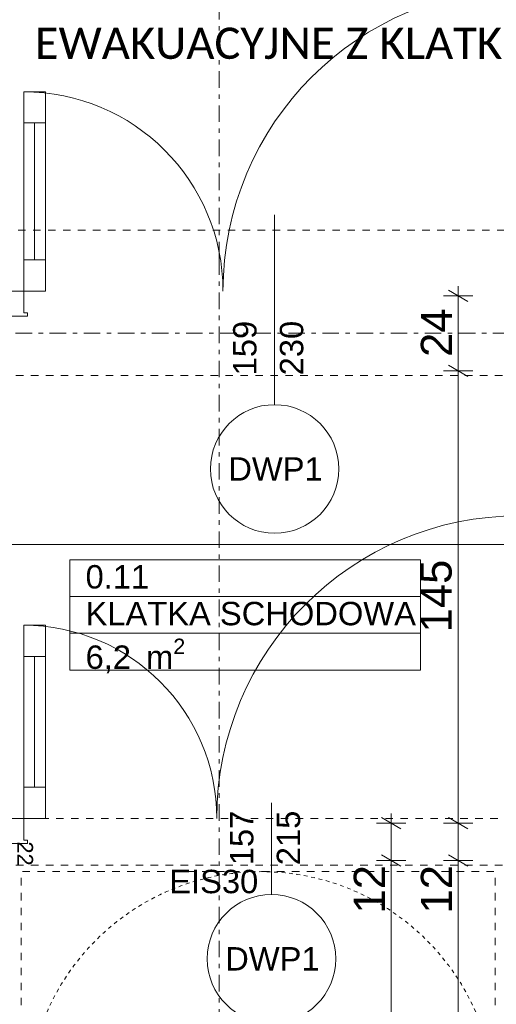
# Model space of a CAD drawing. Extents: x 100 to 2982, y 37 to 2050.
# Tile 98 of 130: x 1094 to 1247, y 1574 to 1890. Entities that reach past the tile are written whole.
import ezdxf
from ezdxf.xclip import XClip

# ---------------------------------------------------------------- set-up
doc = ezdxf.new("R2010")
doc.units = 0
doc.header["$MEASUREMENT"] = 0
doc.header["$XCLIPFRAME"] = 0
for name, pattern in [('Przerywana', [24, 12, -12]), ('Przerywana krótka', [12, 6, -6]), ('Przerywana podwójnie', [54.680554, 26.458333, -10.583333, 7.055556, -10.583333])]:
    doc.linetypes.add(name, pattern=pattern)
for name, color, linetype in [('210-A Pomieszczenia', 7, 'Continuous'), ('250-A Schody Pochylnie', 7, 'Continuous'), ('299-A Wymiary Opisy', 7, 'Continuous'), ('410-K Osie', 7, 'Continuous'), ('820-G Rysunki Obrazki', 7, 'Continuous'), ('830-G Teksty Etykiety', 7, 'Continuous'), ('Drzwi ARCHICAD', 7, 'Continuous'), ('OPIS_NPS_OKRĄG', 7, 'Continuous'), ('Znaczniki drzwi ARCHICADa', 7, 'Continuous')]:
    doc.layers.add(name, color=color, linetype=linetype)
doc.styles.add('STYL_AUTOMATYCZNY_3', font='arial.ttf')
doc.styles.add('STYL_AUTOMATYCZNY_7', font='arial.ttf')
doc.styles.add('STYL_AUTOMATYCZNY_8', font='calibri.ttf')

# ---------------------------------------------------------------- blocks, each defined once
blk = doc.blocks.new('Rysunek_1_1', base_point=(-18316.35, -206.53))
at = {"layer": '210-A Pomieszczenia', "color": 6, "linetype": 'Continuous', "lineweight": 13, "ltscale": 0.2}
for p, q in [((1109.93, 1716.92), (1222.31, 1716.92)), ((1109.93, 1705.13), (1109.93, 1716.92)), ((1222.31, 1716.92), (1222.31, 1705.13)), ((1222.31, 1705.13), (1109.93, 1705.13)), ((1109.93, 1705.13), (1222.31, 1705.13)), ((1109.93, 1693.35), (1109.93, 1705.13)), ((1222.31, 1705.13), (1222.31, 1693.35)), ((1222.31, 1693.35), (1109.93, 1693.35)), ((1109.93, 1693.35), (1222.31, 1693.35)), ((1109.93, 1681.56), (1109.93, 1693.35)), ((1222.31, 1693.35), (1222.31, 1681.56)), ((1222.31, 1681.56), (1109.93, 1681.56))]:
    blk.add_line(p, q, dxfattribs=at)
at = {"layer": '299-A Wymiary Opisy', "color": 45, "linetype": 'Continuous', "lineweight": 15, "ltscale": 0.2}
for p, q in [((1237.57, 1799.7), (1231.32, 1803.31)), ((1231.32, 1779.31), (1237.57, 1775.7)), ((1216.06, 1630.7), (1209.81, 1634.31)), ((1231.32, 1634.31), (1237.57, 1630.7)), ((1209.81, 1622.31), (1216.06, 1618.7)), ((1231.32, 1622.31), (1237.57, 1618.7))]:
    blk.add_line(p, q, dxfattribs=at)
at = {"layer": '299-A Wymiary Opisy', "color": 85, "linetype": 'Continuous', "lineweight": 13, "ltscale": 0.2}
for p, q in [((1234.45, 1801.51), (1234.45, 1804.57)), ((1239.14, 1801.51), (1229.76, 1801.51)), ((1234.45, 1777.51), (1234.45, 1801.51)), ((1239.14, 1777.51), (1229.76, 1777.51)), ((1234.45, 1632.51), (1234.45, 1777.51)), ((826.3, 1721.76), (1264.8, 1721.76)), ((1212.94, 1632.51), (1212.94, 1635.57)), ((1217.62, 1632.51), (1208.25, 1632.51)), ((1212.94, 1620.51), (1212.94, 1632.51)), ((1239.14, 1632.51), (1229.76, 1632.51)), ((1234.45, 1620.51), (1234.45, 1632.51)), ((1217.62, 1620.51), (1208.25, 1620.51)), ((1212.94, 619.51), (1212.94, 1620.51)), ((1239.14, 1620.51), (1229.76, 1620.51)), ((1234.45, 1180.51), (1234.45, 1620.51))]:
    blk.add_line(p, q, dxfattribs=at)
at = {"layer": '410-K Osie', "color": 101, "linetype": 'Przerywana podwójnie', "lineweight": 5, "ltscale": 0.2}
for q in [(1157.8, 1913.51), (1157.8, 1913.51), (1157.8, 529.46), (1157.8, 529.46)]:
    blk.add_line((1157.8, 1813.51), q, dxfattribs=at)
at = {"layer": '410-K Osie', "color": 4, "linetype": 'Przerywana podwójnie', "lineweight": 13, "ltscale": 0.2}
blk.add_line((589.42, 1789.51), (2255.56, 1789.51), dxfattribs=at)
blk.add_line((589.42, 1789.51), (2255.56, 1789.51), dxfattribs=at)
at = {"layer": '410-K Osie', "color": 101, "linetype": 'Przerywana podwójnie', "lineweight": 5, "ltscale": 0.2}
blk.add_point((1157.8, 1813.51), dxfattribs=at)
blk.add_point((1157.8, 1813.51), dxfattribs=at)
blk.add_point((1157.8, 1813.51), dxfattribs=at)
blk.add_point((1157.8, 1813.51), dxfattribs=at)
at = {"layer": 'Drzwi ARCHICAD', "color": 3, "linetype": 'Continuous', "lineweight": 13, "ltscale": 0.2}
for p, q in [((1095.1, 1866.91), (1095.1, 1856.91)), ((1102.1, 1866.91), (1095.1, 1866.91)), ((1102.1, 1856.91), (1102.1, 1866.91)), ((1095.1, 1856.91), (1102.1, 1856.91)), ((1098.6, 1856.91), (1098.6, 1813.01)), ((1102.1, 1813.01), (1095.1, 1813.01)), ((1095.1, 1813.01), (1095.1, 1803.01)), ((1102.1, 1803.01), (1102.1, 1813.01)), ((1095.1, 1803.01), (1102.1, 1803.01)), ((1095.1, 1695.91), (1095.1, 1685.91)), ((1102.1, 1695.91), (1095.1, 1695.91)), ((1102.1, 1685.91), (1102.1, 1695.91)), ((1095.1, 1685.91), (1102.1, 1685.91)), ((1098.6, 1685.91), (1098.6, 1644.01)), ((1102.1, 1644.01), (1095.1, 1644.01)), ((1095.1, 1644.01), (1095.1, 1634.01)), ((1102.1, 1634.01), (1102.1, 1644.01)), ((1095.1, 1634.01), (1102.1, 1634.01))]:
    blk.add_line(p, q, dxfattribs=at)
at = {"layer": 'Drzwi ARCHICAD', "color": 3, "linetype": 'Przerywana', "lineweight": 13, "ltscale": 0.2}
for p, q in [((1093.3, 1822.51), (1257.8, 1822.51)), ((1087.8, 1776.01), (1263.3, 1776.01)), ((1086.3, 1634.01), (1262.8, 1634.01)), ((1087.8, 1619.01), (1261.3, 1619.01))]:
    blk.add_line(p, q, dxfattribs=at)
at = {"layer": 'Drzwi ARCHICAD', "color": 23, "linetype": 'Continuous', "lineweight": 15, "ltscale": 0.2}
for p, q in [((1095.1, 1803.01), (1088.3, 1803.01)), ((1095.1, 1796.01), (1095.1, 1803.01)), ((1096.3, 1796.01), (1095.1, 1796.01)), ((1096.3, 1795.01), (1096.3, 1796.01)), ((1088.3, 1795.01), (1096.3, 1795.01)), ((1095.1, 1634.01), (1088.3, 1634.01)), ((1095.1, 1627.01), (1095.1, 1634.01)), ((1088.3, 1626.01), (1096.3, 1626.01)), ((1096.3, 1627.01), (1095.1, 1627.01)), ((1096.3, 1626.01), (1096.3, 1627.01))]:
    blk.add_line(p, q, dxfattribs=at)
at = {"layer": 'Drzwi ARCHICAD', "color": 3, "linetype": 'Continuous', "lineweight": 13, "ltscale": 0.2, "flags": 128}
for points in [[(1095.1, 1856.91), (1095.1, 1813.01), (1098.6, 1813.01), (1098.6, 1856.91)], [(1098.6, 1856.91), (1098.6, 1813.01), (1102.1, 1813.01), (1102.1, 1856.91)], [(1095.1, 1685.91), (1095.1, 1644.01), (1098.6, 1644.01), (1098.6, 1685.91)], [(1098.6, 1685.91), (1098.6, 1644.01), (1102.1, 1644.01), (1102.1, 1685.91)]]:
    blk.add_lwpolyline(points, close=True, dxfattribs=at)
at = {"layer": 'Drzwi ARCHICAD', "color": 3, "linetype": 'Continuous', "lineweight": 13, "ltscale": 0.2}
for centre, radius, start, end in [((1256, 1803.01), 97, 90, 180), ((1095.1, 1803.01), 63.9, 0, 90), ((1254, 1634.01), 97, 90, 180), ((1095.1, 1634.01), 61.9, 0, 90)]:
    blk.add_arc(centre, radius, start, end, dxfattribs=at)
at = {"layer": 'OPIS_NPS_OKRĄG', "color": 78, "linetype": 'Przerywana', "lineweight": 13, "ltscale": 0.2, "flags": 128}
blk.add_lwpolyline([(1094.3, 1466.95), (1246.3, 1466.95), (1246.3, 1616.95), (1094.3, 1616.95)], close=True, dxfattribs=at)
at = {"layer": 'OPIS_NPS_OKRĄG', "color": 78, "linetype": 'Przerywana krótka', "lineweight": 13, "ltscale": 0.2}
blk.add_circle((1171.3, 1541.95), 75, dxfattribs=at)
at = {"layer": 'Znaczniki drzwi ARCHICADa', "color": 45, "linetype": 'Continuous', "lineweight": 15, "ltscale": 0.2}
for p, q in [((1175.55, 1766.61), (1175.55, 1827.51)), ((1174.55, 1609.61), (1174.55, 1639.01))]:
    blk.add_line(p, q, dxfattribs=at)
at = {"layer": 'Znaczniki drzwi ARCHICADa', "color": 2, "linetype": 'Continuous', "lineweight": 13, "ltscale": 0.2, "flags": 128}
for points in [[(1154.95, 1746.01, 1), (1196.16, 1746.01, 1)], [(1153.95, 1589.01, 1), (1195.16, 1589.01, 1)]]:
    blk.add_lwpolyline(points, format="xyb", close=True, dxfattribs=at)
at = {"layer": '210-A Pomieszczenia', "color": 6, "linetype": 'Continuous', "lineweight": 13, "char_height": 7.5, "attachment_point": 1}
for s, insert, style in [('\\A1;{\\pql;\\pt0,25;\\fArial|b0|i0|c238|p38;0.11\\fArial|b0|i0|c238|p38;\\A1{\\H.66x;\\S^  ;}\\fArial|b0|i0|c238|p38;\\fArial|b0|i0|c238|p38;\\A1{\\H.66x;\\S^  ;}}', (1114.93, 1715.2), 'STYL_AUTOMATYCZNY_3'), ('\\A1;{\\pql;\\pt0,230;\\fArial|b0|i0|c0|p38;KLATKA SCHODOWA\\fArial|b0|i0|c0|p38;\\A1{\\H.66x;\\S^  ;}\\fArial|b0|i0|c0|p38;\\fArial|b0|i0|c0|p38;\\A1{\\H.66x;\\S^  ;}}', (1114.93, 1703.42), 'STYL_AUTOMATYCZNY_7'), ('\\A1;{\\pql;\\pt0,25;\\fArial|b0|i0|c238|p38;6,2\\fArial|b0|i0|c238|p38;\\A1{\\H.66x;\\S^  ;}\\fArial|b0|i0|c238|p38; m\\fArial|b0|i0|c238|p38;\\A1{\\H.66x;\\S2^  ;}}', (1114.93, 1691.63), 'STYL_AUTOMATYCZNY_3')]:
    blk.add_mtext(s, dxfattribs=dict(at, insert=insert, style=style))
at = {"layer": '250-A Schody Pochylnie', "color": 71, "linetype": 'Continuous', "lineweight": 13, "insert": (1095.59, 1618.87), "char_height": 5, "attachment_point": 6, "rotation": 270, "style": 'STYL_AUTOMATYCZNY_3'}
blk.add_mtext('\\A1;{\\pqr;\\fArial|b0|i0|c238|p38;22}', dxfattribs=at)
at = {"layer": '299-A Wymiary Opisy', "color": 46, "linetype": 'Continuous', "lineweight": 15, "char_height": 10, "attachment_point": 7, "rotation": 90, "style": 'STYL_AUTOMATYCZNY_7'}
for s, insert, width in [('\\A1;{\\pql;\\fArial|b0|i0|c0|p38;24}', (1232.45, 1781.92), 15.1772), ('\\A1;{\\pql;\\fArial|b0|i0|c0|p38;145}', (1232.45, 1693.63), 22.7658), ('\\A1;{\\pql;\\fArial|b0|i0|c0|p38;12}', (1210.94, 1603.53), 15.1772), ('\\A1;{\\pql;\\fArial|b0|i0|c0|p38;12}', (1232.45, 1603.53), 15.1772)]:
    blk.add_mtext(s, dxfattribs=dict(at, insert=insert, width=width))
at = {"layer": '830-G Teksty Etykiety', "color": 1, "linetype": 'Continuous', "lineweight": 13, "insert": (1175.55, 1904.4), "char_height": 10, "attachment_point": 2, "line_spacing_factor": 1.016662, "style": 'STYL_AUTOMATYCZNY_8'}
blk.add_mtext('\\A1;{\\pqc;\\fCalibri|b0|i0|c0|p34;WYJŚCIE\\P\\pqc;\\fCalibri|b0|i0|c0|p34;EWAKUACYJNE\\fCalibri|b0|i0|c0|p34; Z KLATKI}', dxfattribs=at)
at = {"layer": 'Znaczniki drzwi ARCHICADa', "color": 7, "linetype": 'Continuous', "lineweight": 13, "char_height": 7.5, "attachment_point": 7, "rotation": 90, "style": 'STYL_AUTOMATYCZNY_3'}
for s, insert in [('\\A1;{\\pql;\\pt0;\\fArial|b0|i0|c238|p38;159\\fArial|b0|i0|c238|p38;\\A1{\\H.66x;\\S^  ;}\\fArial|b0|i0|c238|p38;\\fArial|b0|i0|c238|p38;}', (1171.93, 1776.01)), ('\\A1;{\\pql;\\pt0;\\fArial|b0|i0|c238|p38;230\\fArial|b0|i0|c238|p38;\\A1{\\H.66x;\\S^  ;}\\fArial|b0|i0|c238|p38;\\fArial|b0|i0|c238|p38;}', (1186.93, 1776.01)), ('\\A1;{\\pql;\\pt0;\\fArial|b0|i0|c238|p38;157\\fArial|b0|i0|c238|p38;\\A1{\\H.66x;\\S^  ;}\\fArial|b0|i0|c238|p38;\\fArial|b0|i0|c238|p38;}', (1170.93, 1619.01)), ('\\A1;{\\pql;\\pt0;\\fArial|b0|i0|c238|p38;215\\fArial|b0|i0|c238|p38;\\A1{\\H.66x;\\S^  ;}\\fArial|b0|i0|c238|p38;\\fArial|b0|i0|c238|p38;}', (1185.93, 1619.01))]:
    blk.add_mtext(s, dxfattribs=dict(at, insert=insert))
at = {"layer": 'Znaczniki drzwi ARCHICADa', "color": 7, "linetype": 'Continuous', "lineweight": 13, "char_height": 7.5, "attachment_point": 7, "style": 'STYL_AUTOMATYCZNY_3'}
for s, insert in [('\\A1;{\\pql;\\pt0;\\fArial|b0|i0|c238|p38;DWP1\\fArial|b0|i0|c238|p38;\\fArial|b0|i0|c238|p38;\\fArial|b0|i0|c238|p38;}', (1160.71, 1742.26)), ('\\A1;{\\pql;\\pt0;\\fArial|b0|i0|c238|p38;EIS30\\fArial|b0|i0|c238|p38;\\fArial|b0|i0|c238|p38;\\H0.666667x;\\fArial|b0|i0|c238|p38;\\H1.500000x;}', (1141.77, 1609.93)), ('\\A1;{\\pql;\\pt0;\\fArial|b0|i0|c238|p38;DWP1\\fArial|b0|i0|c238|p38;\\fArial|b0|i0|c238|p38;\\fArial|b0|i0|c238|p38;}', (1159.71, 1585.26))]:
    blk.add_mtext(s, dxfattribs=dict(at, insert=insert))

msp = doc.modelspace()

# ---------------------------------------------------------------- block references
at = {"layer": '820-G Rysunki Obrazki', "color": 65, "linetype": 'Continuous', "lineweight": 13, "ltscale": 0.2}
ref = msp.add_blockref('Rysunek_1_1', (-18316.35, -206.53), dxfattribs=at)
XClip(ref).set_block_clipping_path([(244.527027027, 75.2081975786), (2570.9054054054, 2024.1891891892)])

doc.saveas('drawing.dxf')
